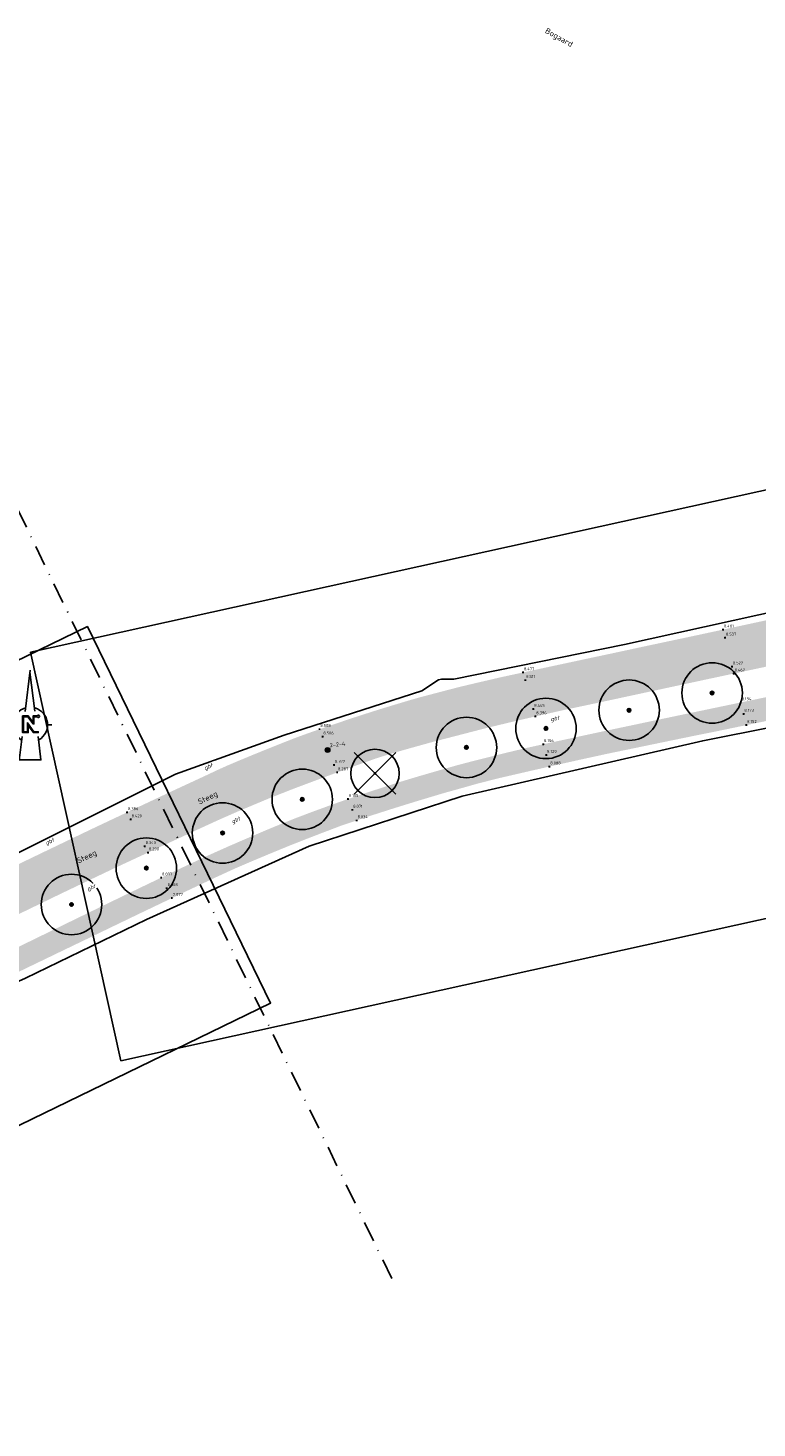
# Model space of a CAD drawing. Header units: metres. Extents: x 157686 to 160831, y 403691 to 406312.
# Tile 5 of 29: x 158826 to 158916, y 404276 to 404450. Entities that reach past the tile are written whole.
import ezdxf
from ezdxf.enums import TextEntityAlignment as Align

# ---------------------------------------------------------------- set-up
doc = ezdxf.new("R2010")
doc.units = ezdxf.units.M
doc.linetypes.add('DASHDOT2', pattern=[12.7, 6.35, -3.175, 0, -3.175])
doc.layers.get('Defpoints').update_dxf_attribs({"color": 171})
for name, color, linetype, lineweight in [('B-WE-GR-BOOM-S (ingemeten)', 90, 'Continuous', 25), ('B-WE-MO-ONDERZOEK_BORING-S-200', 30, 'Continuous', 18), ('B-WE-OG-HOOGTEPUNT-S', 7, 'Continuous', 25), ('B-WE-OG-HOOGTEPUNT-T18', 10, 'Continuous', 18), ('B-WE-OG-TOPOGRAFIE-T35', 7, 'Continuous', 35), ('B-WE-VH-T25', 7, 'Continuous', 25), ('V-WE-GR-BOOM-S (kwaliteit)', 20, 'Continuous', 25), ('X-XX-AL-BLADVERWIJZING_AS-G', 7, 'DASHDOT2', 25), ('X-XX-AL-ORIENTATIE-S', 7, 'Continuous', 25)]:
    doc.layers.add(name, color=color, linetype=linetype, lineweight=lineweight)
doc.layers.add('V-WE-VH-GESLOTENVERHARDING_ASFALT-A-200', color=7, linetype='Continuous', lineweight=18, true_color=0xcdcdcd)
doc.styles.add('NLCS-ISO', font='NLCS-ISO.TTF')
doc.styles.add('NLCS-ISO-M200-T25_CURSIEF', font='NLCS-ISO.TTF', dxfattribs={"oblique": 15, "height": 0.5})
doc.styles.add('NLCS-ISO-M200-T35', font='NLCS-ISO.TTF', dxfattribs={"height": 0.7})

# ---------------------------------------------------------------- blocks, each defined once
blk = doc.blocks.new('SGR-BOOM_01')
at = {"ltscale": 0.1}
h = blk.add_hatch(color=256, dxfattribs=at)
edge = h.paths.add_edge_path()
edge.add_arc((0, 0), 0.15, 0, 360)
for radius in [2.5, 0.045]:
    blk.add_circle((0, 0), radius)
blk.add_circle((0, 0), 0.15, dxfattribs=at)
blk = doc.blocks.new('Noordpijl Advin')
blk.add_hatch(color=256).paths.add_polyline_path([(2.18, 2.74), (0.92, 2.74), (0.92, 0.69), (-0.59, 2.74), (-2.32, 2.74), (-2.32, -2.44), (-0.56, -2.44), (-0.56, -0.24), (1.04, -2.44), (2.54, -2.44), (2.54, -2.17), (1.18, -2.17), (-0.83, 0.59), (-0.83, -2.17), (-2.05, -2.17), (-2.05, 2.47), (-0.72, 2.47), (0.91, 0.24), (1.19, 0.24), (1.19, 2.47), (2.18, 2.47, 5.532946)])
for p, q in [((0.03, 16.93), (-1.54, 4.14)), ((-2.5, -3.65), (-3.41, -11.07))]:
    blk.add_line(p, q)
for points in [[(-0.05, 16.28), (1.46, 4.17)], [(-5.42, 0), (-6.7, 0)], [(-5.42, 0), (-4.14, 0)], [(5.42, 0), (6.7, 0)], [(2.44, -3.69), (3.34, -10.91), (-3.39, -10.91)]]:
    blk.add_lwpolyline(points)
blk.add_lwpolyline([(2.18, 2.74), (0.92, 2.74), (0.92, 0.69), (-0.59, 2.74), (-2.32, 2.74), (-2.32, -2.44), (-0.56, -2.44), (-0.56, -0.24), (1.04, -2.44), (2.54, -2.44), (2.54, -2.17), (1.18, -2.17), (-0.83, 0.59), (-0.83, -2.17), (-2.05, -2.17), (-2.05, 2.47), (-0.72, 2.47), (0.91, 0.24), (1.19, 0.24), (1.19, 2.47), (2.18, 2.47), (2.18, 2.47, 5.532946)], format="xyb", close=True)
for start, end in [(105.0458, 240.9591), (300.177, 74.0417)]:
    blk.add_arc((0, 0), 5.42, start, end)
for points in [[(-0.05, 16.28), (0.03, 16.93), (1.46, 4.17), (1.63, 4.11)], [(2.42, -3.7), (2.57, -3.59), (3.34, -10.91), (3.52, -11.07)], [(-3.41, -11.07), (-3.39, -10.91), (3.52, -11.07), (3.34, -10.91)]]:
    blk.add_solid(points)
blk = doc.blocks.new('SOG-HOOGTEPUNT-SO')
for p, q in [((-0.5, 0), (0.5, 0)), ((0, 0.5), (0, -0.5))]:
    blk.add_line(p, q)
blk = doc.blocks.new('V-SGR-BOOM_02')
at = {"lineweight": -3}
for p, q in [((-4.29, 4.29), (4.29, -4.29)), ((4.29, 4.29), (-4.29, -4.29))]:
    blk.add_line(p, q, dxfattribs=at)
for radius in [5, 0.15]:
    blk.add_circle((0, 0), radius)
blk = doc.blocks.new('SMO-BODEM_BORING_VERHARDING-SO')
h = blk.add_hatch(color=256)
edge = h.paths.add_edge_path()
edge.add_arc((0, 0), 1.5, 0, 360)
blk.add_circle((0, 0), 1.5)
at = {"style": 'NLCS-ISO'}
blk.add_attdef('NR', (1.72, 1.49), '', height=2.5, dxfattribs=at)

msp = doc.modelspace()

# ---------------------------------------------------------------- hatches: boundary and pattern name
at = {"layer": 'V-WE-VH-GESLOTENVERHARDING_ASFALT-A-200', "true_color": 0x7d7d7d}
h = msp.add_hatch(color=8, dxfattribs=at)
h.dxf.hatch_style = 1
edge = h.paths.add_edge_path()
edge.add_line((158937.47, 404374.67), (158940.41, 404375.3))
edge.add_line((158940.41, 404375.3), (158941.43, 404375.49))
edge.add_line((158941.43, 404375.49), (158941.79, 404375.56))
edge.add_line((158941.79, 404375.56), (158944.37, 404376.04))
edge.add_line((158944.37, 404376.04), (158950.32, 404377.3))
edge.add_line((158950.32, 404377.3), (158951.2, 404377.49))
edge.add_line((158951.2, 404377.49), (158951.21, 404377.62))
edge.add_line((158951.21, 404377.62), (158954.7, 404378.34))
edge.add_line((158954.7, 404378.34), (158958.07, 404379.02))
edge.add_line((158958.07, 404379.02), (158961.78, 404379.75))
edge.add_line((158961.78, 404379.75), (158965.03, 404380.35))
edge.add_line((158965.03, 404380.35), (158967.55, 404380.78))
edge.add_line((158967.55, 404380.78), (158970.55, 404381.28))
edge.add_line((158970.55, 404381.28), (158972.03, 404381.48))
edge.add_line((158972.03, 404381.48), (158974.4, 404381.67))
edge.add_line((158974.4, 404381.67), (158976.93, 404381.78))
edge.add_line((158976.93, 404381.78), (158979.47, 404381.83))
edge.add_line((158979.47, 404381.83), (158981.19, 404381.83))
edge.add_line((158981.19, 404381.83), (158983.48, 404381.74))
edge.add_line((158983.48, 404381.74), (158986.63, 404381.51))
edge.add_line((158986.63, 404381.51), (158988.52, 404381.24))
edge.add_line((158988.52, 404381.24), (158990.24, 404380.97))
edge.add_line((158990.24, 404380.97), (158991.9, 404380.68))
edge.add_line((158991.9, 404380.68), (158993.9, 404380.3))
edge.add_line((158993.9, 404380.3), (158996.24, 404379.81))
edge.add_line((158996.24, 404379.81), (158998.21, 404379.35))
edge.add_line((158998.21, 404379.35), (159000.61, 404378.75))
edge.add_line((159000.61, 404378.75), (159002.83, 404378.16))
edge.add_line((159002.83, 404378.16), (159004.95, 404377.54))
edge.add_line((159004.95, 404377.54), (159007.49, 404376.8))
edge.add_line((159007.49, 404376.8), (159010.92, 404375.72))
edge.add_line((159010.92, 404375.72), (159014.22, 404374.63))
edge.add_line((159014.22, 404374.63), (159017.67, 404373.43))
edge.add_line((159017.67, 404373.43), (159020.82, 404372.34))
edge.add_line((159020.82, 404372.34), (159027.51, 404370.08))
edge.add_line((159027.51, 404370.08), (159028.13, 404369.87))
edge.add_line((159028.13, 404369.87), (159029.26, 404369.48))
edge.add_line((159029.26, 404369.48), (159034.15, 404367.82))
edge.add_line((159034.15, 404367.82), (159040.8, 404365.6))
edge.add_line((159040.8, 404365.6), (159047.44, 404363.4))
edge.add_line((159047.44, 404363.4), (159051.96, 404361.89))
edge.add_line((159051.96, 404361.89), (159054.05, 404361.19))
edge.add_line((159054.05, 404361.19), (159058.28, 404359.8))
edge.add_line((159058.28, 404359.8), (159059.25, 404359.47))
edge.add_line((159059.25, 404359.47), (159059.34, 404359.52))
edge.add_line((159059.34, 404359.52), (159067.38, 404356.9))
edge.add_line((159067.38, 404356.9), (159074.03, 404354.72))
edge.add_line((159074.03, 404354.72), (159080.71, 404352.53))
edge.add_line((159080.71, 404352.53), (159087.33, 404350.36))
edge.add_line((159087.33, 404350.36), (159094, 404348.17))
edge.add_line((159094, 404348.17), (159100.63, 404345.98))
edge.add_line((159100.63, 404345.98), (159107.27, 404343.78))
edge.add_line((159107.27, 404343.78), (159110.31, 404342.76))
edge.add_line((159110.31, 404342.76), (159113.33, 404341.74))
edge.add_line((159113.33, 404341.74), (159114.67, 404341.29))
edge.add_line((159114.67, 404341.29), (159114.79, 404346.96))
edge.add_line((159114.79, 404346.96), (159111.91, 404347.9))
edge.add_line((159111.91, 404347.9), (159108.95, 404348.93))
edge.add_line((159108.95, 404348.93), (159102.32, 404351.13))
edge.add_line((159102.32, 404351.13), (159095.69, 404353.33))
edge.add_line((159095.69, 404353.33), (159089.01, 404355.55))
edge.add_line((159089.01, 404355.55), (159082.39, 404357.74))
edge.add_line((159082.39, 404357.74), (159075.79, 404359.92))
edge.add_line((159075.79, 404359.92), (159069.14, 404362.12))
edge.add_line((159069.14, 404362.12), (159062.41, 404364.33))
edge.add_line((159062.41, 404364.33), (159055.78, 404366.51))
edge.add_line((159055.78, 404366.51), (159049.24, 404368.66))
edge.add_line((159049.24, 404368.66), (159042.59, 404370.86))
edge.add_line((159042.59, 404370.86), (159036.48, 404372.89))
edge.add_line((159036.48, 404372.89), (159035.94, 404373.06))
edge.add_line((159035.94, 404373.06), (159029.91, 404375.09))
edge.add_line((159029.91, 404375.09), (159029.3, 404375.3))
edge.add_line((159029.3, 404375.3), (159022.48, 404377.63))
edge.add_line((159022.48, 404377.63), (159019.72, 404378.55))
edge.add_line((159019.72, 404378.55), (159015.84, 404379.85))
edge.add_line((159015.84, 404379.85), (159012.57, 404380.96))
edge.add_line((159012.57, 404380.96), (159008.96, 404382.08))
edge.add_line((159008.96, 404382.08), (159006.56, 404382.77))
edge.add_line((159006.56, 404382.77), (159004.19, 404383.42))
edge.add_line((159004.19, 404383.42), (159001.74, 404384.05))
edge.add_line((159001.74, 404384.05), (158999.32, 404384.64))
edge.add_line((158999.32, 404384.64), (158997.96, 404384.97))
edge.add_line((158997.96, 404384.97), (158995.58, 404385.51))
edge.add_line((158995.58, 404385.51), (158994.46, 404385.76))
edge.add_line((158994.46, 404385.76), (158992.43, 404386.16))
edge.add_line((158992.43, 404386.16), (158989.51, 404386.68))
edge.add_line((158989.51, 404386.68), (158987.26, 404387.02))
edge.add_line((158987.26, 404387.02), (158984.88, 404387.33))
edge.add_line((158984.88, 404387.33), (158983.08, 404387.52))
edge.add_line((158983.08, 404387.52), (158981.68, 404387.65))
edge.add_line((158981.68, 404387.65), (158979.77, 404387.78))
edge.add_line((158979.77, 404387.78), (158979.08, 404387.79))
edge.add_line((158979.08, 404387.79), (158978.19, 404387.79))
edge.add_line((158978.19, 404387.79), (158976.09, 404387.7))
edge.add_line((158976.09, 404387.7), (158973.79, 404387.55))
edge.add_line((158973.79, 404387.55), (158971.34, 404387.3))
edge.add_line((158971.34, 404387.3), (158969.08, 404386.97))
edge.add_line((158969.08, 404386.97), (158966.79, 404386.62))
edge.add_line((158966.79, 404386.62), (158965.13, 404386.36))
edge.add_line((158965.13, 404386.36), (158965.17, 404386.03))
edge.add_line((158965.17, 404386.03), (158960.7, 404385.16))
edge.add_line((158960.7, 404385.16), (158957.04, 404384.44))
edge.add_line((158957.04, 404384.44), (158953.96, 404383.82))
edge.add_line((158953.96, 404383.82), (158950.17, 404383.05))
edge.add_line((158950.17, 404383.05), (158947.27, 404382.45))
edge.add_line((158947.27, 404382.45), (158943.32, 404381.63))
edge.add_line((158943.32, 404381.63), (158936.36, 404380.15))
edge.add_line((158936.36, 404380.15), (158929.5, 404378.7))
edge.add_line((158929.5, 404378.7), (158924.43, 404377.67))
edge.add_line((158924.43, 404377.67), (158922.63, 404377.3))
edge.add_line((158922.63, 404377.3), (158919.7, 404376.68))
edge.add_line((158919.7, 404376.68), (158915.7, 404375.82))
edge.add_line((158915.7, 404375.82), (158908.84, 404374.34))
edge.add_line((158908.84, 404374.34), (158902.16, 404372.92))
edge.add_line((158902.16, 404372.92), (158898.27, 404372.08))
edge.add_line((158898.27, 404372.08), (158895.3, 404371.45))
edge.add_line((158895.3, 404371.45), (158888.18, 404369.92))
edge.add_line((158888.18, 404369.92), (158884.53, 404369.13))
edge.add_line((158884.53, 404369.13), (158881.34, 404368.39))
edge.add_line((158881.34, 404368.39), (158879.29, 404367.9))
edge.add_line((158879.29, 404367.9), (158877.21, 404367.36))
edge.add_line((158877.21, 404367.36), (158874.55, 404366.66))
edge.add_line((158874.55, 404366.66), (158873.17, 404366.27))
edge.add_line((158873.17, 404366.27), (158871.91, 404365.89))
edge.add_line((158871.91, 404365.89), (158869.76, 404365.24))
edge.add_line((158869.76, 404365.24), (158868.46, 404364.83))
edge.add_line((158868.46, 404364.83), (158867.1, 404364.39))
edge.add_line((158867.1, 404364.39), (158865.93, 404364.01))
edge.add_line((158865.93, 404364.01), (158863.94, 404363.34))
edge.add_line((158863.94, 404363.34), (158862.04, 404362.69))
edge.add_line((158862.04, 404362.69), (158860.34, 404362.09))
edge.add_line((158860.34, 404362.09), (158859.06, 404361.62))
edge.add_line((158859.06, 404361.62), (158857.73, 404361.1))
edge.add_line((158857.73, 404361.1), (158855.92, 404360.38))
edge.add_line((158855.92, 404360.38), (158853.87, 404359.55))
edge.add_line((158853.87, 404359.55), (158851.92, 404358.74))
edge.add_line((158851.92, 404358.74), (158850.6, 404358.18))
edge.add_line((158850.6, 404358.18), (158849.55, 404357.71))
edge.add_line((158849.55, 404357.71), (158847.44, 404356.72))
edge.add_line((158847.44, 404356.72), (158843.56, 404354.92))
edge.add_line((158843.56, 404354.92), (158840.52, 404353.49))
edge.add_line((158840.52, 404353.49), (158834.18, 404350.5))
edge.add_line((158834.18, 404350.5), (158827.9, 404347.49))
edge.add_line((158827.9, 404347.49), (158821.53, 404344.42))
edge.add_line((158821.53, 404344.42), (158815.24, 404341.38))
edge.add_line((158815.24, 404341.38), (158808.95, 404338.35))
edge.add_line((158808.95, 404338.35), (158802.64, 404335.33))
edge.add_line((158802.64, 404335.33), (158799.83, 404334.01))
edge.add_line((158799.83, 404334.01), (158799.17, 404333.7))
edge.add_line((158799.17, 404333.7), (158797.52, 404332.93))
edge.add_line((158797.52, 404332.93), (158795.9, 404332.16))
edge.add_line((158795.9, 404332.16), (158794.77, 404331.68))
edge.add_line((158794.77, 404331.68), (158793.98, 404331.55))
edge.add_line((158793.98, 404331.55), (158793.1, 404331.6))
edge.add_line((158793.1, 404331.6), (158792.22, 404331.93))
edge.add_line((158792.22, 404331.93), (158791.61, 404332.26))
edge.add_line((158791.61, 404332.26), (158790.95, 404333.03))
edge.add_line((158790.95, 404333.03), (158790.51, 404333.63))
edge.add_line((158790.51, 404333.63), (158790.17, 404334.17))
edge.add_arc((158793.62, 404336.43), 4.12, 172.5797, 213.1984, ccw=False)
edge.add_line((158789.53, 404336.96), (158790.35, 404340.9))
edge.add_line((158790.35, 404340.9), (158785.19, 404341.99))
edge.add_line((158785.19, 404341.99), (158783.49, 404333.92))
edge.add_line((158783.49, 404333.92), (158783.26, 404332.23))
edge.add_line((158783.26, 404332.23), (158782.99, 404331.17))
edge.add_line((158782.99, 404331.17), (158782.75, 404330.39))
edge.add_line((158782.75, 404330.39), (158782.4, 404329.41))
edge.add_line((158782.4, 404329.41), (158782.01, 404328.53))
edge.add_line((158782.01, 404328.53), (158781.69, 404327.91))
edge.add_line((158781.69, 404327.91), (158781.31, 404327.32))
edge.add_line((158781.31, 404327.32), (158780.87, 404326.75))
edge.add_line((158780.87, 404326.75), (158780.29, 404326.09))
edge.add_line((158780.29, 404326.09), (158779.42, 404325.13))
edge.add_line((158779.42, 404325.13), (158778.95, 404324.69))
edge.add_line((158778.95, 404324.69), (158778.45, 404324.24))
edge.add_line((158778.45, 404324.24), (158777.53, 404323.43))
edge.add_line((158777.53, 404323.43), (158775.88, 404322.59))
edge.add_line((158775.88, 404322.59), (158775.56, 404322.43))
edge.add_line((158775.56, 404322.43), (158773.51, 404321.39))
edge.add_line((158773.51, 404321.39), (158772.38, 404320.84))
edge.add_line((158772.38, 404320.84), (158771.32, 404320.32))
edge.add_line((158771.32, 404320.32), (158765, 404317.27))
edge.add_line((158765, 404317.27), (158758.66, 404314.24))
edge.add_line((158758.66, 404314.24), (158752.4, 404311.22))
edge.add_line((158752.4, 404311.22), (158746.26, 404308.28))
edge.add_line((158746.26, 404308.28), (158747.65, 404302.92))
edge.add_line((158747.65, 404302.92), (158748.45, 404303.3))
edge.add_line((158748.45, 404303.3), (158754.74, 404306.34))
edge.add_line((158754.74, 404306.34), (158761.06, 404309.38))
edge.add_line((158761.06, 404309.38), (158767.35, 404312.41))
edge.add_line((158767.35, 404312.41), (158773.67, 404315.43))
edge.add_line((158773.67, 404315.43), (158774.81, 404315.97))
edge.add_line((158774.81, 404315.97), (158777.01, 404317.02))
edge.add_line((158777.01, 404317.02), (158777.95, 404317.47))
edge.add_line((158777.95, 404317.47), (158779.99, 404318.44))
edge.add_line((158779.99, 404318.44), (158781.86, 404319.33))
edge.add_line((158781.86, 404319.33), (158783.72, 404320.21))
edge.add_line((158783.72, 404320.21), (158786.32, 404321.45))
edge.add_line((158786.32, 404321.45), (158790.22, 404323.32))
edge.add_line((158790.22, 404323.32), (158791.92, 404324.14))
edge.add_line((158791.92, 404324.14), (158792.62, 404324.48))
edge.add_line((158792.62, 404324.48), (158798.68, 404327.32))
edge.add_line((158798.68, 404327.32), (158801.55, 404328.68))
edge.add_line((158801.55, 404328.68), (158803.65, 404329.68))
edge.add_line((158803.65, 404329.68), (158803.72, 404329.53))
edge.add_line((158803.72, 404329.53), (158810.89, 404332.98))
edge.add_line((158810.89, 404332.98), (158810.87, 404333.07))
edge.add_line((158810.87, 404333.07), (158815.23, 404335.17))
edge.add_line((158815.23, 404335.17), (158817.66, 404336.34))
edge.add_line((158817.66, 404336.34), (158823.96, 404339.38))
edge.add_line((158823.96, 404339.38), (158830.26, 404342.43))
edge.add_line((158830.26, 404342.43), (158836.58, 404345.44))
edge.add_line((158836.58, 404345.44), (158842.94, 404348.4))
edge.add_line((158842.94, 404348.4), (158846.74, 404350.16))
edge.add_line((158846.74, 404350.16), (158849.37, 404351.37))
edge.add_line((158849.37, 404351.37), (158851.82, 404352.45))
edge.add_line((158851.82, 404352.45), (158853.8, 404353.28))
edge.add_line((158853.8, 404353.28), (158855.85, 404354.14))
edge.add_line((158855.85, 404354.14), (158858.96, 404355.36))
edge.add_line((158858.96, 404355.36), (158862.4, 404356.65))
edge.add_line((158862.4, 404356.65), (158866.39, 404358.12))
edge.add_line((158866.39, 404358.12), (158869, 404359.05))
edge.add_line((158869, 404359.05), (158871, 404359.68))
edge.add_line((158871, 404359.68), (158873.13, 404360.29))
edge.add_line((158873.13, 404360.29), (158875.9, 404361.06))
edge.add_line((158875.9, 404361.06), (158878.29, 404361.68))
edge.add_line((158878.29, 404361.68), (158879.98, 404362.12))
edge.add_line((158879.98, 404362.12), (158882.69, 404362.82))
edge.add_line((158882.69, 404362.82), (158886.15, 404363.65))
edge.add_line((158886.15, 404363.65), (158889.51, 404364.43))
edge.add_line((158889.51, 404364.43), (158890.94, 404364.75))
edge.add_line((158890.94, 404364.75), (158892.18, 404365.03))
edge.add_line((158892.18, 404365.03), (158896.42, 404365.93))
edge.add_line((158896.42, 404365.93), (158903.24, 404367.4))
edge.add_line((158903.24, 404367.4), (158910.06, 404368.87))
edge.add_line((158910.06, 404368.87), (158916.9, 404370.33))
edge.add_line((158916.9, 404370.33), (158923.76, 404371.78))
edge.add_line((158923.76, 404371.78), (158930.63, 404373.23))
edge.add_line((158930.63, 404373.23), (158937.47, 404374.67))
at = {"layer": 'V-WE-VH-GESLOTENVERHARDING_ASFALT-A-200'}
h = msp.add_hatch(color=256, dxfattribs=at)
h.dxf.hatch_style = 1
h.paths.add_polyline_path([(158812.01, 404326.44), (158814.18, 404327.5), (158820.45, 404330.53), (158826.73, 404333.56), (158833.06, 404336.61), (158839.34, 404339.64), (158845.67, 404342.67), (158849.11, 404344.29), (158851.59, 404345.43), (158853.67, 404346.32), (158855.84, 404347.23), (158858.08, 404348.15), (158860.17, 404348.98), (158862.24, 404349.78), (158864.61, 404350.68), (158866.46, 404351.31), (158867.98, 404351.83), (158871.2, 404352.86), (158874.17, 404353.78), (158877.44, 404354.76), (158879.49, 404355.33), (158881.57, 404355.92), (158884.2, 404356.59), (158887.97, 404357.46), (158891.02, 404358.16), (158894.25, 404358.88), (158897.69, 404359.63), (158904.54, 404361.05), (158908.52, 404361.87), (158911.5, 404362.47), (158918.34, 404363.89), (158925.13, 404365.29), (158931.99, 404366.71), (158938.85, 404368.14), (158945.61, 404369.55), (158946.39, 404369.71), (158948.57, 404370.16), (158949.38, 404370.33), (158950.29, 404370.52), (158952.49, 404370.97), (158956.24, 404371.73), (158959.32, 404372.35), (158963.15, 404372.98), (158966.11, 404373.36), (158968.67, 404373.61), (158970.54, 404373.79), (158972.93, 404374.01), (158974.7, 404374.16), (158976.58, 404374.26), (158979.08, 404374.29), (158980.82, 404374.22), (158983.29, 404374.07), (158985.76, 404373.88), (158987.32, 404373.71), (158989.21, 404373.49), (158990.9, 404373.25), (158992.54, 404373.02), (158993.91, 404372.77), (158995.36, 404372.46), (158997.29, 404372.05), (158999.1, 404371.66), (159000.61, 404371.28), (159003.06, 404370.61), (159005.57, 404369.89), (159008.86, 404368.86), (159012.07, 404367.8), (159018.74, 404365.62), (159025.24, 404363.47), (159031.91, 404361.29), (159038.54, 404359.11), (159045.22, 404356.94), (159051.33, 404354.94), (159051.96, 404354.73), (159055.06, 404353.7), (159058.54, 404352.56), (159065.18, 404350.39), (159071.85, 404348.2), (159078.53, 404346.01), (159085.04, 404343.85), (159091.82, 404341.59), (159098.44, 404339.4), (159105.11, 404337.22), (159108.25, 404336.22), (159111.29, 404335.18), (159114.53, 404334.09), (159114.59, 404337.08), (159113.3, 404337.5), (159112.86, 404337.64), (159112.04, 404337.91), (159109.07, 404338.88), (159105.98, 404339.93), (159099.33, 404342.1), (159092.68, 404344.29), (159086.02, 404346.48), (159079.4, 404348.68), (159072.75, 404350.88), (159066.1, 404353.08), (159059.46, 404355.28), (159056.57, 404356.24), (159053.12, 404357.38), (159051.73, 404357.84), (159049.08, 404358.71), (159046.15, 404359.67), (159039.5, 404361.88), (159032.87, 404364.06), (159028.14, 404365.61), (159027.01, 404365.98), (159026.19, 404366.25), (159019.61, 404368.42), (159012.97, 404370.63), (159009.63, 404371.72), (159006.32, 404372.76), (159003.85, 404373.46), (159001.7, 404374.03), (158999.7, 404374.57), (158997.3, 404375.15), (158995.17, 404375.59), (158992.99, 404375.98), (158991.31, 404376.24), (158989.47, 404376.47), (158987.66, 404376.66), (158986.09, 404376.81), (158983.4, 404377.01), (158980.9, 404377.09), (158979.23, 404377.1), (158976.76, 404377.07), (158974.65, 404377.02), (158972.58, 404376.93), (158970.61, 404376.81), (158968.05, 404376.62), (158965.65, 404376.37), (158962.52, 404375.91), (158958.79, 404375.26), (158951.9, 404373.9), (158949.92, 404373.48), (158945.04, 404372.47), (158938.22, 404371.03), (158931.41, 404369.6), (158924.55, 404368.15), (158917.72, 404366.72), (158910.86, 404365.29), (158903.99, 404363.85), (158897.12, 404362.4), (158890.33, 404360.94), (158887.53, 404360.32), (158885.31, 404359.79), (158883.53, 404359.35), (158881.02, 404358.72), (158878.93, 404358.17), (158876.76, 404357.55), (158874.28, 404356.83), (158872.35, 404356.25), (158870.25, 404355.58), (158868.21, 404354.92), (158865.55, 404354.02), (158863.63, 404353.35), (158861.17, 404352.45), (158859.13, 404351.68), (158857.08, 404350.86), (158854.99, 404349.99), (158852.8, 404349.05), (158850.63, 404348.11), (158848.22, 404347.03), (158844.42, 404345.25), (158838.14, 404342.23), (158831.81, 404339.16), (158825.54, 404336.1), (158819.27, 404333.06), (158812.94, 404329.99), (158810.74, 404328.92), (158807.34, 404327.26), (158806.62, 404326.91), (158800.36, 404323.85), (158794.5, 404320.99), (158794.25, 404320.87), (158791.42, 404319.5), (158788.07, 404317.87), (158785.44, 404316.61), (158782.34, 404315.12), (158781.75, 404314.84), (158775.45, 404311.77), (158769.16, 404308.72), (158762.85, 404305.68), (158756.55, 404302.65), (158750.23, 404299.62), (158748.69, 404298.88), (158749.39, 404296.16), (158751.44, 404297.15), (158757.74, 404300.18), (158764.04, 404303.18), (158770.31, 404306.25), (158776.74, 404309.34), (158782.95, 404312.34), (158789.33, 404315.39), (158795.63, 404318.38), (158801.57, 404321.35), (158807.86, 404324.42), (158808.6, 404324.78)])

# ---------------------------------------------------------------- linework, layer by layer
at = {"layer": 'Defpoints'}
for points in [[(158946.59, 404383.53), (158899.79, 404373.17), (158878.64, 404368.9), (158877.13, 404368.87), (158876.74, 404368.78), (158874.67, 404367.45), (158857.61, 404361.94), (158844.13, 404357.1), (158802.22, 404336.19), (158795.3, 404333.15), (158793.92, 404333.08), (158790.91, 404334.74), (158790.8, 404334.46), (158790.17, 404334.17), (158783.26, 404332.23), (158782.47, 404331.8), (158781.65, 404331.07), (158778.86, 404326.7), (158773.17, 404322.09), (158772.08, 404321.31), (158771.32, 404321.09), (158752.16, 404314.08), (158730.89, 404304.52)], [(158720.53, 404280.57), (158745.89, 404292.69), (158746.13, 404294.38), (158747.97, 404294.46), (158749.03, 404295.76), (158753.23, 404297), (158782.09, 404310.71), (158807.86, 404322.76), (158810.86, 404320.06), (158812.73, 404321.88), (158814.49, 404321.42), (158813.56, 404324.78), (158816.31, 404327.67), (158825.54, 404331.8), (158840.53, 404339.08), (158860.72, 404348.15), (158879.7, 404354.37), (158909.51, 404361.24), (158945.24, 404368.33)]]:
    msp.add_lwpolyline(points, dxfattribs=at)
at = {"layer": 'X-XX-AL-BLADVERWIJZING_AS-G', "ltscale": 0.4, "extrusion": (5.8905e-07, 2.73802e-05, 1), "elevation": 19.08}
msp.add_lwpolyline([(158870.95, 404294.55), (158812.07, 404415.64)], dxfattribs=at)

# ---------------------------------------------------------------- block references
at = {"layer": 'B-WE-GR-BOOM-S (ingemeten)', "xscale": 1.5, "yscale": 1.5, "zscale": 1.5}
for p in [(158910.67, 404367.17, 8.64), (158900.38, 404365.03, 8.57), (158890.07, 404362.77, 8.61), (158880.21, 404360.41, 8.57), (158859.85, 404353.97, 8.48), (158849.97, 404349.8, 8.61), (158840.52, 404345.44, 8.46), (158831.24, 404340.93, 8.58)]:
    msp.add_blockref('SGR-BOOM_01', p, dxfattribs=at)
at = {"layer": 'B-WE-MO-ONDERZOEK_BORING-S-200', "xscale": 0.2, "yscale": 0.2, "zscale": 0.2, "rotation": 6.656819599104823}
msp.add_blockref('SMO-BODEM_BORING_VERHARDING-SO', (158862.99, 404360.09), dxfattribs=at).add_auto_attribs({'NR': '2-2-4'})
at = {"layer": 'B-WE-OG-HOOGTEPUNT-S', "xscale": 0.2, "yscale": 0.2, "zscale": 0.2}
for p in [(158912.03, 404375.03, 8.48), (158912.28, 404374.02, 8.54), (158913.15, 404370.44, 8.52), (158887.23, 404369.72, 8.48), (158887.5, 404368.76, 8.51), (158913.36, 404369.57, 8.46), (158888.5, 404365.18, 8.44), (158914.23, 404365.99, 8.19), (158914.57, 404364.57, 8.17), (158888.76, 404364.26, 8.4), (158914.91, 404363.18, 8.15), (158861.99, 404362.68, 8.51), (158862.37, 404361.75, 8.51), (158889.73, 404360.8, 8.16), (158890.1, 404359.46, 8.13), (158863.8, 404358.24, 8.37), (158890.5, 404358.04, 8.09), (158864.18, 404357.31, 8.29), (158865.51, 404354.01, 8.11), (158866.06, 404352.67, 8.07), (158838.13, 404352.36, 8.39), (158838.59, 404351.48, 8.42), (158866.59, 404351.35, 8.03), (158840.32, 404348.16, 8.34), (158840.73, 404347.37, 8.29), (158842.36, 404344.26, 8.04), (158843.05, 404342.94, 8.01), (158843.68, 404341.72, 7.98)]:
    msp.add_blockref('SOG-HOOGTEPUNT-SO', p, dxfattribs=at)
at = {"layer": 'V-WE-GR-BOOM-S (kwaliteit)', "xscale": 0.6, "yscale": 0.6, "zscale": 0.6, "rotation": 90}
msp.add_blockref('V-SGR-BOOM_02', (158868.87, 404357.19, 8.51), dxfattribs=at)
at = {"layer": 'X-XX-AL-ORIENTATIE-S', "xscale": 0.4, "yscale": 0.4, "zscale": 0.4}
msp.add_blockref('Noordpijl Advin', (158826.11, 404363.23), dxfattribs=at)

# ---------------------------------------------------------------- texts
at = {"layer": 'B-WE-OG-HOOGTEPUNT-T18', "style": 'NLCS-ISO'}
for s, p in [('8.481', (158912.14, 404375.3, 8.48)), ('8.537', (158912.38, 404374.29, 8.54)), ('8.477', (158887.34, 404369.99, 8.48)), ('8.522', (158913.25, 404370.71, 8.52)), ('8.462', (158913.46, 404369.84, 8.46)), ('8.511', (158887.61, 404369.03, 8.51)), ('8.194', (158914.33, 404366.26, 8.19)), ('8.445', (158888.61, 404365.45, 8.44)), ('8.173', (158914.67, 404364.84, 8.17)), ('8.508', (158862.1, 404362.95, 8.51)), ('8.152', (158915.01, 404363.45, 8.15)), ('8.506', (158862.47, 404362.02, 8.51)), ('8.156', (158889.83, 404361.08, 8.16)), ('8.129', (158890.21, 404359.73, 8.13)), ('8.372', (158863.9, 404358.51, 8.37)), ('8.287', (158864.28, 404357.58, 8.29)), ('8.088', (158890.6, 404358.31, 8.09)), ('8.105', (158865.62, 404354.28, 8.11)), ('8.386', (158838.23, 404352.63, 8.39)), ('8.071', (158866.16, 404352.94, 8.07)), ('8.420', (158838.69, 404351.75, 8.42)), ('8.034', (158866.7, 404351.63, 8.03)), ('8.343', (158840.42, 404348.43, 8.34)), ('8.290', (158840.83, 404347.65, 8.29)), ('8.037', (158842.46, 404344.53, 8.04)), ('8.008', (158843.15, 404343.21, 8.01)), ('7.977', (158843.79, 404341.99, 7.98))]:
    msp.add_text(s, height=0.36, rotation=359.8908, dxfattribs=at).set_placement(p)
at = {"layer": 'B-WE-OG-TOPOGRAFIE-T35', "style": 'NLCS-ISO-M200-T35'}
for s, rotation, p in [('Bogaard', 330.9, (158891.65, 404448.4)), ('Steeg', 25.8, (158848.17, 404354.1)), ('Steeg', 25.8, (158833.16, 404346.78))]:
    msp.add_text(s, height=0.7, rotation=rotation, dxfattribs=at).set_placement(p, align=Align.MIDDLE)

# ---------------------------------------------------------------- next in the draw order: texts
at = {"layer": 'B-WE-VH-T25', "char_height": 0.5, "width": 1.4559, "attachment_point": 1, "style": 'NLCS-ISO-M200-T25_CURSIEF', "bg_fill": 3, "box_fill_scale": 1.2, "bg_fill_color": 256, "bg_fill_transparency": 0}
for insert, rotation in [((158890.59, 404364.14, -8.24), 11.8295), ((158847.6, 404358.05), 23.741), ((158851.01, 404351.42), 23.741), ((158827.93, 404348.77, -0.02), 23.741), ((158833.07, 404343.06, -0.02), 23.741)]:
    msp.add_mtext('gbt', dxfattribs=dict(at, insert=insert, rotation=rotation))

# ---------------------------------------------------------------- next in the draw order: linework, layer by layer
at = {"layer": 'Defpoints'}
for points in [[(158837.35, 404321.52), (159026.77, 404363.33), (159015.58, 404414.02), (158826.16, 404372.22)], [(158681.47, 404243.89), (158855.92, 404328.71), (158833.22, 404375.4), (158658.77, 404290.58)]]:
    msp.add_lwpolyline(points, close=True, dxfattribs=at)

# ---------------------------------------------------------------- next in the draw order: texts
at = {"layer": 'B-WE-OG-HOOGTEPUNT-T18', "style": 'NLCS-ISO'}
msp.add_text('8.396', height=0.36, rotation=359.8908, dxfattribs=at).set_placement((158888.86, 404364.53, 8.4))

doc.saveas('drawing.dxf')
